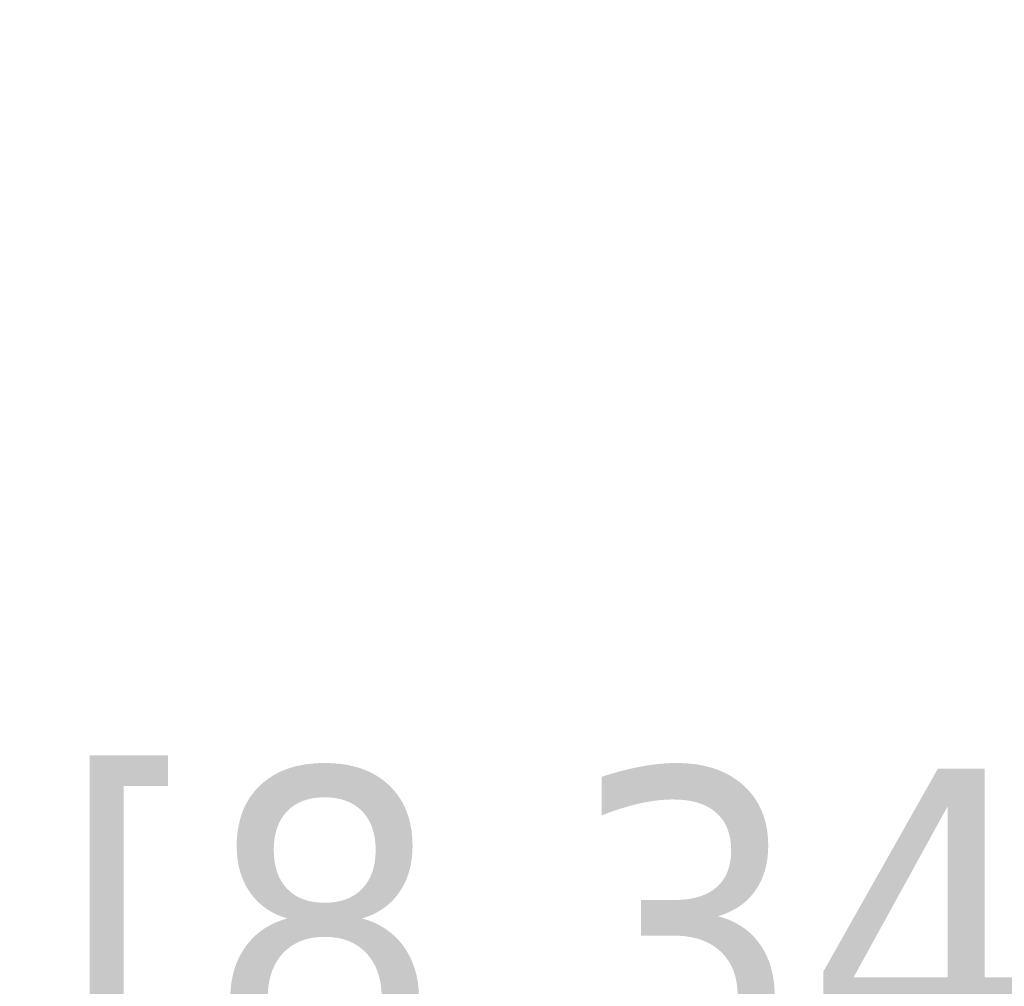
# Paper-space layout 'Sheet' of a CAD drawing. Header units: inches. Extents: x 0.2 to 10.8, y 0.2 to 8.3.
# Tile 230 of 256: x 2.227 to 2.596, y 5.874 to 6.236. Entities that reach past the tile are written whole.
import ezdxf

# ---------------------------------------------------------------- set-up
doc = ezdxf.new("R2010")
doc.units = ezdxf.units.IN
doc.header["$MEASUREMENT"] = 0
doc.layers.get('0').update_dxf_attribs({"lineweight": 5})
doc.styles.add('My Text', font='tahoma.ttf')
doc.dimstyles.new('My Dimension - mm [in] (ANSI)$0', dxfattribs={"dimtxt": 0.12, "dimasz": 0.098425, "dimexe": 0.125, "dimexo": 0.063, "dimgap": 0.031496, "dimtad": 0, "dimlfac": 250, "dimzin": 4, "dimdsep": 46, "dimtxsty": 'My Text', "dimblk": 'Filled-1', "dimcen": 0.09, "dimclrd": 1, "dimclre": 1, "dimclrt": 1, "dimadec": 1, "dimazin": 1, "dimtfac": 1, "dimtofl": 0, "dimtmove": 0, "dimatfit": 3, "dimfxl": 1, "dimtolj": 1, "dimtzin": 4, "dimlwd": -1, "dimlwe": -1, "dimarcsym": 0})

# ---------------------------------------------------------------- blocks, each defined once
blk = doc.blocks.new('*D13')
at = {"color": 1, "true_color": 0xff0000}
for p, q in [((3.07336, 5.51981), (3.07336, 6.00932)), ((3.92136, 5.51981), (3.92136, 6.00932)), ((3.07336, 5.88432), (2.97494, 5.88432)), ((3.17179, 5.88432), (3.82294, 5.88432))]:
    blk.add_line(p, q, dxfattribs=at)
at = {"layer": 'Defpoints', "color": 0}
for p in [(3.92136, 5.88432), (3.07336, 5.45681), (3.92136, 5.45681)]:
    blk.add_point(p, dxfattribs=at)
at = {"color": 1, "true_color": 0xff0000, "insert": (2.15506, 5.88432), "char_height": 0.12, "attachment_point": 5, "style": 'My Text'}
blk.add_mtext('\\A1;212.00 mm [8.346 in]', dxfattribs=at)
blk = doc.blocks.new('Filled-1')

psp = doc.layouts.new('Sheet')

# ---------------------------------------------------------------- dimensions: what is measured, and where the dimension line sits
dim = psp.add_linear_dim(base=(3.921363, 5.884321), p1=(3.073363, 5.45681), p2=(3.921363, 5.45681), dimstyle='My Dimension - mm [in] (ANSI)$0', override={"dimpost": ' mm'})
dim.commit()
dim.dimension.update_dxf_attribs({"geometry": '*D13', "text_midpoint": (2.155061, 5.884321), "dimtype": 160})

doc.saveas('drawing.dxf')
